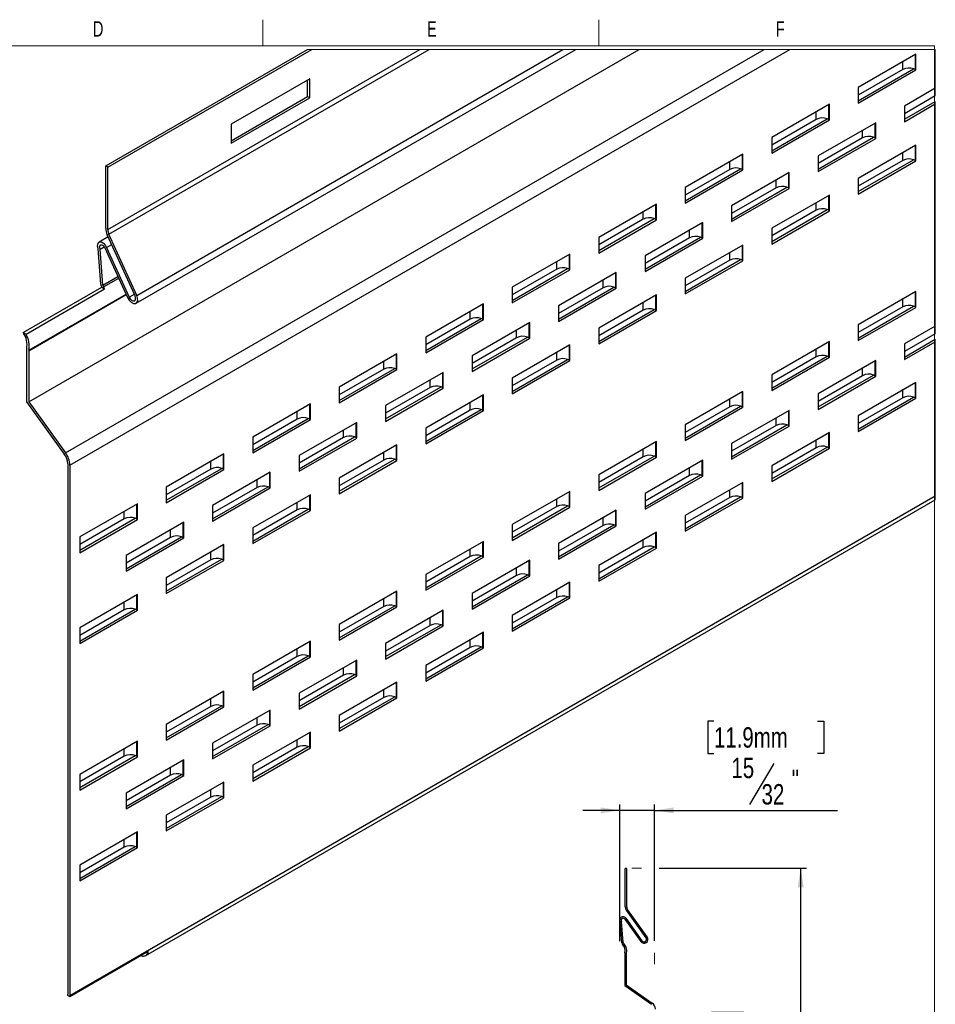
# Model space of a CAD drawing. Header units: inches. Extents: x 0.5 to 19.2, y 0.4 to 10.7.
# Tile 5 of 6: x 8.1 to 14.3, y 4 to 10.7. Entities that reach past the tile are written whole.
import ezdxf

# ---------------------------------------------------------------- set-up
doc = ezdxf.new("R2010")
doc.units = ezdxf.units.IN
doc.header["$MEASUREMENT"] = 0
doc.layers.add('FORMAT', color=7, linetype='Continuous')
doc.styles.add('SLDTEXTSTYLE0', font='TXT', dxfattribs={"width": 0.7})
doc.styles.add('SLDTEXTSTYLE3', font='TXT', dxfattribs={"width": 0.75})
doc.dimstyles.new('SLDDIMSTYLE0', dxfattribs={"dimtxt": 0.137795, "dimasz": 0.13, "dimexe": 0, "dimexo": 0.0625, "dimgap": 0.034449, "dimtad": 1, "dimdec": 6, "dimlfac": 2, "dimrnd": 1e-09, "dimzin": 12, "dimdsep": 46, "dimlunit": 5, "dimtxsty": 'SLDTEXTSTYLE3', "dimsah": 1, "dimcen": 0.09, "dimadec": 0, "dimazin": 3, "dimtfac": 1, "dimtmove": 0, "dimatfit": 0, "dimfxl": 1, "dimfrac": 2, "dimtolj": 1, "dimtzin": 12, "dimarcsym": 0})
doc.dimstyles.new('SLDDIMSTYLE1', dxfattribs={"dimtxt": 0.137795, "dimasz": 0.13, "dimexe": 0, "dimexo": 0.0625, "dimgap": 0.034449, "dimtad": 1, "dimdec": 6, "dimlfac": 2, "dimrnd": 1e-09, "dimzin": 12, "dimdsep": 46, "dimlunit": 5, "dimtxsty": 'SLDTEXTSTYLE3', "dimsah": 1, "dimcen": 0.09, "dimadec": 0, "dimazin": 3, "dimtfac": 1, "dimtofl": 0, "dimtmove": 0, "dimatfit": 3, "dimfxl": 1, "dimfrac": 2, "dimtolj": 1, "dimtzin": 12, "dimarcsym": 0})

# ---------------------------------------------------------------- blocks, each defined once
blk = doc.blocks.new('_D')
at = {"layer": 'FORMAT'}
for p, q in [((12.7596, 5.9534), (12.7176, 5.9534)), ((12.7176, 5.9534), (12.7176, 5.7346)), ((13.4604, 5.9534), (13.5024, 5.9534)), ((13.5024, 5.9534), (13.5024, 5.7346)), ((12.7176, 5.7346), (12.7596, 5.7346)), ((13.5024, 5.7346), (13.4604, 5.7346)), ((13.1642, 5.6662), (12.9989, 5.3907)), ((12.124, 5.3503), (11.874, 5.3503)), ((12.124, 4.4679), (12.124, 5.3896)), ((12.3584, 5.3503), (12.124, 5.3503)), ((12.3584, 4.4679), (12.3584, 5.3896)), ((12.3584, 5.3503), (13.5953, 5.3503))]:
    blk.add_line(p, q, dxfattribs=at)
for points in [[(12.124, 5.3503), (11.994, 5.3703), (11.994, 5.3303)], [(12.3584, 5.3503), (12.4884, 5.3303), (12.4884, 5.3703)]]:
    blk.add_solid(points, dxfattribs=at)
at = {"layer": 'FORMAT', "char_height": 0.1378, "attachment_point": 1, "style": 'SLDTEXTSTYLE3'}
for s, insert in [('11.9mm', (12.7596, 5.9122)), ('15', (12.8779, 5.7061)), ('"', (13.2852, 5.6255)), ('32', (13.0816, 5.5279))]:
    blk.add_mtext(s, dxfattribs=dict(at, insert=insert))
blk = doc.blocks.new('_D_1')
at = {"layer": 'FORMAT', "color": 250, "true_color": 0x454545}
for p, q in [((12.3886, 4.9606), (13.3855, 4.9606)), ((13.3461, 1.7731), (13.3461, 4.9606)), ((12.743, 3.9455), (12.743, 3.9875)), ((12.743, 3.9875), (12.9618, 3.9875)), ((12.9618, 3.9875), (12.9618, 3.9455)), ((13.0301, 3.6493), (13.3057, 3.484)), ((12.743, 3.1428), (12.743, 3.1008)), ((12.9618, 3.1008), (12.9618, 3.1428)), ((12.743, 3.1008), (12.9618, 3.1008)), ((12.3223, 1.7731), (13.3855, 1.7731))]:
    blk.add_line(p, q, dxfattribs=at)
for points in [[(13.3461, 4.9606), (13.3261, 4.8306), (13.3661, 4.8306)], [(13.3461, 1.7731), (13.3661, 1.9031), (13.3261, 1.9031)]]:
    blk.add_solid(points, dxfattribs=at)
at = {"layer": 'FORMAT', "color": 250, "true_color": 0x454545, "char_height": 0.1378, "attachment_point": 1, "rotation": 90, "style": 'SLDTEXTSTYLE3'}
for s, insert in [('161.9mm', (12.7841, 3.1428)), ('"', (13.0709, 3.6685)), ('8', (13.1685, 3.5666)), ('3', (12.9903, 3.4648)), ('6', (13.073, 3.363))]:
    blk.add_mtext(s, dxfattribs=dict(at, insert=insert))

msp = doc.modelspace()

# ---------------------------------------------------------------- linework, layer by layer
at = {"color": 7, "linetype": 'Continuous', "lineweight": 18}
for p, q in [((9.70958494, 10.69394495), (9.70958494, 10.51707317)), ((11.98041827, 10.69394495), (11.98041827, 10.51707317)), ((14.2512516, 10.51707317), (0.6262516, 10.51707317)), ((14.2512516, 10.51707317), (14.2512516, 0.51707317)), ((14.25582736, 8.5720229), (14.25582736, 10.14057427)), ((14.25582736, 7.44932629), (14.25582736, 8.53396671))]:
    msp.add_line(p, q, dxfattribs=at)
at = {"color": 7, "linetype": 'Continuous', "lineweight": 25}
for p, q in [((8.12795288, 8.1114313), (12.25414361, 10.49343039)), ((8.37656849, 7.76688441), (13.09959654, 10.49343039)), ((8.40634148, 7.68365248), (13.27354677, 10.49343039)), ((8.64840703, 9.70603716), (10.01235989, 10.49343039)), ((8.66254934, 9.69787309), (10.04064437, 10.49343039)), ((8.66254934, 9.27587902), (10.77163873, 10.49343039)), ((8.67026304, 9.24358431), (10.8352947, 10.49343039)), ((8.85399583, 8.7771101), (11.82707199, 10.49343039)), ((8.85804994, 8.83098282), (11.73780567, 10.49343039)), ((14.12439501, 10.46023512), (13.7350966, 10.23549789)), ((14.12439501, 10.35414912), (14.12439501, 10.46023512)), ((13.7350966, 10.14574003), (14.1093158, 10.36177218)), ((14.03553349, 10.35723473), (13.7350966, 10.18379622)), ((13.7350966, 10.12941189), (14.12439501, 10.35414912)), ((14.12439501, 10.35414912), (14.11904995, 10.35723473)), ((10.02712685, 10.29467215), (9.49679672, 9.98851907)), ((10.01298468, 10.17424708), (10.01298468, 10.28650804)), ((10.02712685, 10.16608305), (10.02712685, 10.29467215)), ((13.7350966, 10.23549789), (13.7350966, 10.12941189)), ((14.25582736, 10.23033213), (14.04828366, 10.11051968)), ((9.49679672, 9.87625818), (10.01298468, 10.17424708)), ((9.49679672, 9.85992997), (10.02712685, 10.16608305)), ((10.01298468, 10.17424708), (10.02712685, 10.16608305)), ((13.53977926, 10.12274355), (13.15048078, 9.89800632)), ((13.53977926, 10.01665755), (13.53977926, 10.12274355)), ((14.25582736, 10.17863046), (14.04828366, 10.05881801)), ((14.04828366, 10.02076182), (14.25582736, 10.14057427)), ((14.04828366, 10.00443368), (14.25582736, 10.12424613)), ((14.04828366, 10.11051968), (14.04828366, 10.00443368)), ((9.49679672, 9.98851907), (9.49679672, 9.85992997)), ((13.15048078, 9.80824853), (13.52469998, 10.02428061)), ((13.4509176, 10.01974316), (13.15048078, 9.84630472)), ((13.15048078, 9.79192032), (13.53977926, 10.01665755)), ((13.85296625, 9.99776541), (13.46366784, 9.77302815)), ((13.53977926, 10.01665755), (13.5344342, 10.01974316)), ((13.85296625, 9.89167934), (13.85296625, 9.99776541)), ((13.15048078, 9.89800632), (13.15048078, 9.79192032)), ((13.46366784, 9.68327032), (13.83788704, 9.89930247)), ((13.76410473, 9.89476502), (13.46366784, 9.72132651)), ((13.46366784, 9.66694214), (13.85296625, 9.89167934)), ((13.85296625, 9.89167934), (13.84762119, 9.89476502)), ((12.95516341, 9.78525201), (12.56586491, 9.56051482)), ((12.95516341, 9.67916601), (12.95516341, 9.78525201)), ((14.12439501, 9.84622214), (13.7350966, 9.62148491)), ((14.12439501, 9.74013614), (14.12439501, 9.84622214)), ((13.46366784, 9.77302815), (13.46366784, 9.66694214)), ((13.7350966, 9.53172705), (14.1093158, 9.7477592)), ((14.03553349, 9.74322175), (13.7350966, 9.56978324)), ((13.7350966, 9.51539891), (14.12439501, 9.74013614)), ((14.12439501, 9.74013614), (14.11904995, 9.74322175)), ((8.64840703, 9.2840431), (8.64840703, 9.70603716)), ((8.66254934, 9.69787309), (8.64840703, 9.70603716)), ((8.66254934, 9.27587902), (8.66254934, 9.69787309)), ((12.56586491, 9.47075695), (12.94008412, 9.68678911)), ((12.86630178, 9.68225166), (12.56586491, 9.50881314)), ((12.56586491, 9.45442878), (12.95516341, 9.67916601)), ((13.26835043, 9.66027384), (12.87905199, 9.43553661)), ((12.95516341, 9.67916601), (12.94981835, 9.68225166)), ((13.26835043, 9.55418784), (13.26835043, 9.66027384)), ((13.7350966, 9.62148491), (13.7350966, 9.51539891)), ((12.56586491, 9.56051482), (12.56586491, 9.45442878)), ((12.87905199, 9.34577876), (13.25327115, 9.5618109)), ((13.17948884, 9.55727345), (12.87905199, 9.38383495)), ((12.87905199, 9.32945061), (13.26835043, 9.55418784)), ((13.26835043, 9.55418784), (13.26300537, 9.55727345)), ((13.53977926, 9.50873061), (13.15048078, 9.28399337)), ((13.53977926, 9.40264459), (13.53977926, 9.50873061)), ((12.37054755, 9.44776047), (11.98124907, 9.22302326)), ((12.37054755, 9.34167447), (12.37054755, 9.44776047)), ((12.87905199, 9.43553661), (12.87905199, 9.32945061)), ((13.15048078, 9.19423552), (13.52469998, 9.41026766)), ((13.4509176, 9.40573022), (13.15048078, 9.23229171)), ((13.15048078, 9.17790736), (13.53977926, 9.40264459)), ((13.53977926, 9.40264459), (13.5344342, 9.40573022)), ((11.98124907, 9.13326541), (12.35546827, 9.34929755)), ((12.28168594, 9.3447601), (11.98124907, 9.1713216)), ((11.98124907, 9.11693725), (12.37054755, 9.34167447)), ((12.68373461, 9.3227823), (12.29443613, 9.09804507)), ((12.37054755, 9.34167447), (12.36520249, 9.3447601)), ((12.68373461, 9.21669629), (12.68373461, 9.3227823)), ((13.15048078, 9.28399337), (13.15048078, 9.17790736)), ((8.66565982, 9.22556498), (8.60362845, 9.18975501)), ((8.8465341, 8.82815112), (8.6587475, 9.2407526)), ((8.85804994, 8.83098282), (8.67026304, 9.24358431)), ((11.98124907, 9.22302326), (11.98124907, 9.11693725)), ((12.29443613, 9.00828723), (12.66865533, 9.22431937)), ((12.594873, 9.21978192), (12.29443613, 9.04634341)), ((12.29443613, 8.99195907), (12.68373461, 9.21669629)), ((12.68373461, 9.21669629), (12.67838955, 9.21978192)), ((8.61540389, 8.90687393), (8.59795692, 9.14681553)), ((8.61174665, 9.14421233), (8.63900756, 9.1599497)), ((8.62949194, 8.90016689), (8.61174665, 9.14421233)), ((8.64327405, 9.15246849), (8.79648174, 8.81584322)), ((8.65478959, 9.15530019), (8.80799758, 8.81867492)), ((12.95516341, 9.17123905), (12.56586491, 8.94650182)), ((12.95516341, 9.06515304), (12.95516341, 9.17123905)), ((11.78593173, 9.11026894), (11.39663325, 8.88553172)), ((11.78593173, 9.00418293), (11.78593173, 9.11026894)), ((12.29443613, 9.09804507), (12.29443613, 8.99195907)), ((12.56586491, 8.85674397), (12.94008412, 9.07277613)), ((12.86630178, 9.06823868), (12.56586491, 8.89480016)), ((12.56586491, 8.8404158), (12.95516341, 9.06515304)), ((12.95516341, 9.06515304), (12.94981835, 9.06823868)), ((11.39663325, 8.79577388), (11.77085244, 9.01180601)), ((11.69707006, 9.00726856), (11.39663325, 8.83383007)), ((11.39663325, 8.7794457), (11.78593173, 9.00418293)), ((12.09911876, 8.98529076), (11.70982031, 8.76055353)), ((11.78593173, 9.00418293), (11.78058667, 9.00726856)), ((12.09911876, 8.87920474), (12.09911876, 8.98529076)), ((12.56586491, 8.94650182), (12.56586491, 8.8404158)), ((8.09130541, 8.57950985), (8.62163539, 8.88566292)), ((8.1101589, 8.56862592), (8.64048917, 8.87477896)), ((8.62163539, 8.88566292), (8.64048917, 8.87477896)), ((11.39663325, 8.88553172), (11.39663325, 8.7794457)), ((11.70982031, 8.67079567), (12.08403947, 8.88682782)), ((12.01025716, 8.88229037), (11.70982031, 8.70885186)), ((11.70982031, 8.65446753), (12.09911876, 8.87920474)), ((12.09911876, 8.87920474), (12.0937737, 8.88229037)), ((14.12439501, 8.85608604), (13.7350966, 8.6313488)), ((14.12439501, 8.75000003), (14.12439501, 8.85608604)), ((12.37054755, 8.83374749), (11.98124907, 8.6090103)), ((12.37054755, 8.72766149), (12.37054755, 8.83374749)), ((11.20131591, 8.7727774), (10.81201735, 8.54804017)), ((11.20131591, 8.6666914), (11.20131591, 8.7727774)), ((11.70982031, 8.76055353), (11.70982031, 8.65446753)), ((11.98124907, 8.5192524), (12.35546827, 8.73528459)), ((12.28168594, 8.73074714), (11.98124907, 8.55730866)), ((11.98124907, 8.50292426), (12.37054755, 8.72766149)), ((12.37054755, 8.72766149), (12.36520249, 8.73074714)), ((13.7350966, 8.54159094), (14.1093158, 8.75762309)), ((14.03553349, 8.75308565), (13.7350966, 8.57964717)), ((13.7350966, 8.5252628), (14.12439501, 8.75000003)), ((14.12439501, 8.75000003), (14.11904995, 8.75308565)), ((10.81201735, 8.4582823), (11.18623655, 8.67431446)), ((11.11245424, 8.66977701), (10.81201735, 8.49633849)), ((10.81201735, 8.44195417), (11.20131591, 8.6666914)), ((11.20131591, 8.6666914), (11.19597085, 8.66977701)), ((11.5145029, 8.64779922), (11.12520442, 8.42306196)), ((11.5145029, 8.54171319), (11.5145029, 8.64779922)), ((11.98124907, 8.6090103), (11.98124907, 8.50292426)), ((13.7350966, 8.6313488), (13.7350966, 8.5252628)), ((14.25582736, 8.62372457), (14.04828366, 8.50391212)), ((8.09130541, 8.57950985), (8.1101589, 8.56862592)), ((10.81201735, 8.54804017), (10.81201735, 8.44195417)), ((11.12520442, 8.33330417), (11.49942361, 8.54933632)), ((11.42564131, 8.54479887), (11.12520442, 8.37136035)), ((11.12520442, 8.31697596), (11.5145029, 8.54171319)), ((11.5145029, 8.54171319), (11.50915784, 8.54479887)), ((13.53977926, 8.51859446), (13.15048078, 8.29385723)), ((13.53977926, 8.41250846), (13.53977926, 8.51859446)), ((14.25582736, 8.5720229), (14.04828366, 8.45221045)), ((14.04828366, 8.41415426), (14.25582736, 8.53396671)), ((14.04828366, 8.39782612), (14.25582736, 8.51763857)), ((8.11381086, 8.46471415), (8.11381086, 8.11109412)), ((8.12795288, 8.45655004), (8.12795288, 8.1114313)), ((11.78593173, 8.49625599), (11.39663325, 8.27151876)), ((11.78593173, 8.39016999), (11.78593173, 8.49625599)), ((14.04828366, 8.50391212), (14.04828366, 8.39782612)), ((10.61670009, 8.43528582), (10.22740153, 8.21054867)), ((10.61670009, 8.32919982), (10.61670009, 8.43528582)), ((11.12520442, 8.42306196), (11.12520442, 8.31697596)), ((11.39663325, 8.1817609), (11.77085244, 8.39779305)), ((11.69707006, 8.3932556), (11.39663325, 8.21981709)), ((11.39663325, 8.16543276), (11.78593173, 8.39016999)), ((11.78593173, 8.39016999), (11.78058667, 8.3932556)), ((13.15048078, 8.20409944), (13.52469998, 8.42013159)), ((13.4509176, 8.41559414), (13.15048078, 8.24215563)), ((13.15048078, 8.18777123), (13.53977926, 8.41250846)), ((13.85296625, 8.39115778), (13.46366784, 8.16642055)), ((13.53977926, 8.41250846), (13.5344342, 8.41559414)), ((13.85296625, 8.28507178), (13.85296625, 8.39115778)), ((10.22740153, 8.1207908), (10.60162073, 8.33682295)), ((10.52783842, 8.33228551), (10.22740153, 8.15884699)), ((10.22740153, 8.10446259), (10.61670009, 8.32919982)), ((10.61670009, 8.32919982), (10.61135503, 8.33228551)), ((10.92988701, 8.31030769), (10.5405886, 8.08557046)), ((10.92988701, 8.20422169), (10.92988701, 8.31030769)), ((11.39663325, 8.27151876), (11.39663325, 8.16543276)), ((13.15048078, 8.29385723), (13.15048078, 8.18777123)), ((13.46366784, 8.07666269), (13.83788704, 8.29269484)), ((13.76410473, 8.28815739), (13.46366784, 8.11471887)), ((13.46366784, 8.06033455), (13.85296625, 8.28507178)), ((13.85296625, 8.28507178), (13.84762119, 8.28815739)), ((10.22740153, 8.21054867), (10.22740153, 8.10446259)), ((10.5405886, 7.99581259), (10.91480779, 8.21184474)), ((10.84102549, 8.2073073), (10.5405886, 8.03386878)), ((10.5405886, 7.97948446), (10.92988701, 8.20422169)), ((10.92988701, 8.20422169), (10.92454195, 8.2073073)), ((14.12439501, 8.24207306), (13.7350966, 8.01733582)), ((14.12439501, 8.13598705), (14.12439501, 8.24207306)), ((11.20131591, 8.15876442), (10.81201735, 7.93402719)), ((11.20131591, 8.05267842), (11.20131591, 8.15876442)), ((12.95516341, 8.18110296), (12.56586491, 7.95636573)), ((12.95516341, 8.07501696), (12.95516341, 8.18110296)), ((13.46366784, 8.16642055), (13.46366784, 8.06033455)), ((13.7350966, 7.92757803), (14.1093158, 8.14361011)), ((14.03553349, 8.13907266), (13.7350966, 7.96563415)), ((13.7350966, 7.91124982), (14.12439501, 8.13598705)), ((14.12439501, 8.13598705), (14.11904995, 8.13907266)), ((8.11381086, 8.11109412), (8.36845704, 7.75818967)), ((8.12795288, 8.1114313), (8.37656849, 7.76688441)), ((10.03208412, 8.09779432), (9.64278557, 7.87305709)), ((10.03208412, 7.99170832), (10.03208412, 8.09779432)), ((10.5405886, 8.08557046), (10.5405886, 7.97948446)), ((10.81201735, 7.8442694), (11.18623655, 8.06030147)), ((11.11245424, 8.05576403), (10.81201735, 7.88232558)), ((10.81201735, 7.82794119), (11.20131591, 8.05267842)), ((11.20131591, 8.05267842), (11.19597085, 8.05576403)), ((12.56586491, 7.86660794), (12.94008412, 8.08264002)), ((12.86630178, 8.07810257), (12.56586491, 7.90466413)), ((12.56586491, 7.85027973), (12.95516341, 8.07501696)), ((13.26835043, 8.05366628), (12.87905199, 7.82892897)), ((12.95516341, 8.07501696), (12.94981835, 8.07810257)), ((13.26835043, 7.9475802), (13.26835043, 8.05366628)), ((9.64278557, 7.7832993), (10.01700491, 7.99933138)), ((9.9432226, 7.99479393), (9.64278557, 7.82135549)), ((9.64278557, 7.76697109), (10.03208412, 7.99170832)), ((10.03208412, 7.99170832), (10.02673907, 7.99479393)), ((13.7350966, 8.01733582), (13.7350966, 7.91124982)), ((10.34527119, 7.97281611), (9.95597278, 7.74807888)), ((10.34527119, 7.86673011), (10.34527119, 7.97281611)), ((10.81201735, 7.93402719), (10.81201735, 7.82794119)), ((12.56586491, 7.95636573), (12.56586491, 7.85027973)), ((12.87905199, 7.73917118), (13.25327115, 7.95520334)), ((13.17948884, 7.95066589), (12.87905199, 7.77722737)), ((12.87905199, 7.72284297), (13.26835043, 7.9475802)), ((13.26835043, 7.9475802), (13.26300537, 7.95066589)), ((9.64278557, 7.87305709), (9.64278557, 7.76697109)), ((9.95597278, 7.65832109), (10.33019197, 7.87435317)), ((10.25640967, 7.8698158), (9.95597278, 7.69637728)), ((9.95597278, 7.64199288), (10.34527119, 7.86673011)), ((10.34527119, 7.86673011), (10.33992613, 7.8698158)), ((13.53977926, 7.90458155), (13.15048078, 7.67984432)), ((13.53977926, 7.79849555), (13.53977926, 7.90458155)), ((10.61670009, 7.82127292), (10.22740153, 7.59653569)), ((10.61670009, 7.71518692), (10.61670009, 7.82127292)), ((12.37054755, 7.84361146), (11.98124907, 7.61887423)), ((12.37054755, 7.73752546), (12.37054755, 7.84361146)), ((12.87905199, 7.82892897), (12.87905199, 7.72284297)), ((13.15048078, 7.59008639), (13.52469998, 7.80611861)), ((13.4509176, 7.80158109), (13.15048078, 7.62814257)), ((13.15048078, 7.57375832), (13.53977926, 7.79849555)), ((13.53977926, 7.79849555), (13.5344342, 7.80158109)), ((9.4474683, 7.76030282), (9.05816989, 7.53556559)), ((9.4474683, 7.65421682), (9.4474683, 7.76030282)), ((9.95597278, 7.74807888), (9.95597278, 7.64199288)), ((10.22740153, 7.50677775), (10.60162073, 7.72280997)), ((11.98124907, 7.52911629), (12.35546827, 7.74514852)), ((12.28168594, 7.74061099), (11.98124907, 7.56717248)), ((11.98124907, 7.51278823), (12.37054755, 7.73752546)), ((12.37054755, 7.73752546), (12.36520249, 7.74061099)), ((8.39219916, 7.69181659), (8.39219916, 4.10739521)), ((8.40634148, 7.68365248), (8.40634148, 4.09923125)), ((9.05816989, 7.44580765), (9.43238909, 7.66183988)), ((9.35860664, 7.65730236), (9.05816989, 7.48386384)), ((9.05816989, 7.42947959), (9.4474683, 7.65421682)), ((9.4474683, 7.65421682), (9.44212325, 7.65730236)), ((10.52783842, 7.71827245), (10.22740153, 7.54483394)), ((10.22740153, 7.49044968), (10.61670009, 7.71518692)), ((10.61670009, 7.71518692), (10.61135503, 7.71827245)), ((12.68373461, 7.7161747), (12.29443613, 7.49143747)), ((12.68373461, 7.6100887), (12.68373461, 7.7161747)), ((13.15048078, 7.67984432), (13.15048078, 7.57375832)), ((9.76065551, 7.63532461), (9.37135681, 7.41058738)), ((9.76065551, 7.52923861), (9.76065551, 7.63532461)), ((10.22740153, 7.59653569), (10.22740153, 7.49044968)), ((11.98124907, 7.61887423), (11.98124907, 7.51278823)), ((12.29443613, 7.40167968), (12.66865533, 7.61771176)), ((12.594873, 7.61317439), (12.29443613, 7.43973587)), ((12.29443613, 7.38535147), (12.68373461, 7.6100887)), ((12.68373461, 7.6100887), (12.67838955, 7.61317439)), ((9.05816989, 7.53556559), (9.05816989, 7.42947959)), ((9.37135681, 7.32082944), (9.74557601, 7.53686167)), ((9.67179385, 7.53232415), (9.37135681, 7.35888563)), ((9.37135681, 7.30450138), (9.76065551, 7.52923861)), ((9.76065551, 7.52923861), (9.75531045, 7.53232415)), ((12.95516341, 7.56708991), (12.56586491, 7.34235282)), ((12.95516341, 7.4610039), (12.95516341, 7.56708991)), ((8.40634148, 4.09923125), (14.25582736, 7.47606757)), ((10.03208412, 7.48378127), (9.64278557, 7.25904418)), ((10.03208412, 7.37769527), (10.03208412, 7.48378127)), ((11.78593173, 7.50611981), (11.39663325, 7.28138258)), ((11.78593173, 7.40003381), (11.78593173, 7.50611981)), ((12.29443613, 7.49143747), (12.29443613, 7.38535147)), ((12.56586491, 7.25259489), (12.94008412, 7.46862711)), ((12.86630178, 7.46408959), (12.56586491, 7.29065107)), ((12.56586491, 7.23626667), (12.95516341, 7.4610039)), ((12.95516341, 7.4610039), (12.94981835, 7.46408959)), ((8.86285263, 7.42281117), (8.47355393, 7.19807394)), ((8.86285263, 7.31672517), (8.86285263, 7.42281117)), ((8.92029543, 4.36918925), (14.25582736, 7.44932629)), ((9.37135681, 7.41058738), (9.37135681, 7.30450138)), ((11.39663325, 7.19162479), (11.77085244, 7.40765687)), ((11.69707006, 7.40311949), (11.39663325, 7.22968098)), ((11.39663325, 7.17529658), (11.78593173, 7.40003381)), ((11.78593173, 7.40003381), (11.78058667, 7.40311949)), ((8.47355393, 7.10831615), (8.84777313, 7.32434823)), ((8.77399096, 7.31981086), (8.47355393, 7.14637234)), ((8.86285263, 7.31672517), (8.85750757, 7.31981086)), ((9.64278557, 7.16928625), (10.01700491, 7.38531847)), ((9.9432226, 7.38078095), (9.64278557, 7.20734244)), ((9.64278557, 7.15295804), (10.03208412, 7.37769527)), ((10.03208412, 7.37769527), (10.02673907, 7.38078095)), ((12.09911876, 7.3786832), (11.70982031, 7.15394597)), ((12.09911876, 7.2725972), (12.09911876, 7.3786832)), ((12.56586491, 7.34235282), (12.56586491, 7.23626667)), ((8.47355393, 7.09198794), (8.86285263, 7.31672517)), ((9.17603955, 7.29783311), (8.78674114, 7.07309588)), ((9.17603955, 7.19174696), (9.17603955, 7.29783311)), ((9.64278557, 7.25904418), (9.64278557, 7.15295804)), ((11.39663325, 7.28138258), (11.39663325, 7.17529658)), ((11.70982031, 7.06418804), (12.08403947, 7.28022026)), ((12.01025716, 7.27568274), (11.70982031, 7.10224422)), ((11.70982031, 7.04785997), (12.09911876, 7.2725972)), ((12.09911876, 7.2725972), (12.0937737, 7.27568274)), ((8.47355393, 7.19807394), (8.47355393, 7.09198794)), ((8.78674114, 6.98333794), (9.16096033, 7.19937017)), ((9.08717788, 7.19483265), (8.78674114, 7.02139413)), ((8.78674114, 6.96700988), (9.17603955, 7.19174696)), ((9.17603955, 7.19174696), (9.17069449, 7.19483265)), ((12.37054755, 7.2295984), (11.98124907, 7.00486117)), ((12.37054755, 7.1235124), (12.37054755, 7.2295984)), ((9.4474683, 7.14628977), (9.05816989, 6.92155254)), ((9.4474683, 7.04020377), (9.4474683, 7.14628977)), ((11.20131591, 7.16862831), (10.81201735, 6.94389108)), ((11.20131591, 7.06254231), (11.20131591, 7.16862831)), ((11.70982031, 7.15394597), (11.70982031, 7.04785997)), ((11.98124907, 6.91510338), (12.35546827, 7.13113546)), ((12.28168594, 7.12659809), (11.98124907, 6.95315957)), ((11.98124907, 6.89877517), (12.37054755, 7.1235124)), ((12.37054755, 7.1235124), (12.36520249, 7.12659809)), ((8.78674114, 7.07309588), (8.78674114, 6.96700988)), ((10.81201735, 6.85413329), (11.18623655, 7.07016537)), ((11.11245424, 7.06562799), (10.81201735, 6.89218948)), ((10.81201735, 6.83780508), (11.20131591, 7.06254231)), ((11.20131591, 7.06254231), (11.19597085, 7.06562799)), ((9.05816989, 6.83179475), (9.43238909, 7.04782682)), ((9.35860664, 7.04328945), (9.05816989, 6.86985093)), ((9.05816989, 6.81546654), (9.4474683, 7.04020377)), ((9.4474683, 7.04020377), (9.44212325, 7.04328945)), ((11.5145029, 7.04119155), (11.12520442, 6.81645432)), ((11.5145029, 6.93510555), (11.5145029, 7.04119155)), ((11.98124907, 7.00486117), (11.98124907, 6.89877517)), ((9.05816989, 6.92155254), (9.05816989, 6.81546654)), ((10.81201735, 6.94389108), (10.81201735, 6.83780508)), ((11.12520442, 6.72669653), (11.49942361, 6.94272876)), ((11.42564131, 6.93819124), (11.12520442, 6.76475272)), ((11.12520442, 6.71036847), (11.5145029, 6.93510555)), ((11.5145029, 6.93510555), (11.50915784, 6.93819124)), ((11.78593173, 6.8921069), (11.39663325, 6.66736953)), ((11.78593173, 6.7860209), (11.78593173, 6.8921069)), ((8.86285263, 6.80879827), (8.47355393, 6.58406089)), ((8.86285263, 6.70271226), (8.86285263, 6.80879827)), ((10.61670009, 6.83113681), (10.22740153, 6.60639943)), ((10.61670009, 6.72505081), (10.61670009, 6.83113681)), ((11.12520442, 6.81645432), (11.12520442, 6.71036847)), ((11.39663325, 6.57761174), (11.77085244, 6.79364396)), ((11.69707006, 6.78910659), (11.39663325, 6.61566807)), ((11.78593173, 6.7860209), (11.78058667, 6.78910659)), ((10.22740153, 6.51664164), (10.60162073, 6.73267387)), ((10.52783842, 6.72813634), (10.22740153, 6.55469797)), ((10.22740153, 6.50031343), (10.61670009, 6.72505081)), ((10.61670009, 6.72505081), (10.61135503, 6.72813634)), ((11.39663325, 6.56128353), (11.78593173, 6.7860209)), ((8.47355393, 6.4943031), (8.84777313, 6.71033532)), ((8.77399096, 6.7057978), (8.47355393, 6.53235943)), ((8.47355393, 6.47797489), (8.86285263, 6.70271226)), ((8.86285263, 6.70271226), (8.85750757, 6.7057978)), ((10.92988701, 6.7037002), (10.5405886, 6.47896282)), ((10.92988701, 6.5976142), (10.92988701, 6.7037002)), ((11.39663325, 6.66736953), (11.39663325, 6.56128353)), ((10.22740153, 6.60639943), (10.22740153, 6.50031343)), ((10.5405886, 6.38920503), (10.91480779, 6.60523726)), ((10.84102549, 6.60069974), (10.5405886, 6.42726107)), ((10.5405886, 6.37287682), (10.92988701, 6.5976142)), ((10.92988701, 6.5976142), (10.92454195, 6.60069974)), ((8.47355393, 6.58406089), (8.47355393, 6.47797489)), ((11.20131591, 6.55461526), (10.81201735, 6.32987817)), ((11.20131591, 6.44852925), (11.20131591, 6.55461526)), ((10.03208412, 6.49364516), (9.64278557, 6.26890808)), ((10.03208412, 6.38755916), (10.03208412, 6.49364516)), ((10.5405886, 6.47896282), (10.5405886, 6.37287682)), ((10.81201735, 6.24012038), (11.18623655, 6.45615231)), ((9.64278557, 6.17915029), (10.01700491, 6.39518222)), ((9.9432226, 6.39064499), (9.64278557, 6.21720633)), ((10.03208412, 6.38755916), (10.02673907, 6.39064499)), ((11.11245424, 6.45161509), (10.81201735, 6.27817642)), ((10.81201735, 6.22379217), (11.20131591, 6.44852925)), ((11.20131591, 6.44852925), (11.19597085, 6.45161509)), ((9.64278557, 6.16282207), (10.03208412, 6.38755916)), ((10.34527119, 6.36620855), (9.95597278, 6.14147117)), ((10.34527119, 6.26012255), (10.34527119, 6.36620855)), ((10.81201735, 6.32987817), (10.81201735, 6.22379217)), ((9.64278557, 6.26890808), (9.64278557, 6.16282207)), ((9.95597278, 6.05171339), (10.33019197, 6.26774561)), ((10.25640967, 6.26320809), (9.95597278, 6.08976972)), ((9.95597278, 6.03538517), (10.34527119, 6.26012255)), ((10.34527119, 6.26012255), (10.33992613, 6.26320809)), ((10.61670009, 6.2171239), (10.22740153, 5.99238652)), ((10.61670009, 6.1110379), (10.61670009, 6.2171239)), ((9.4474683, 6.15615381), (9.05816989, 5.93141643)), ((9.4474683, 6.0500678), (9.4474683, 6.15615381)), ((9.95597278, 6.14147117), (9.95597278, 6.03538517)), ((9.05816989, 5.84165864), (9.43238909, 6.05769086)), ((10.22740153, 5.90262873), (10.60162073, 6.11866096)), ((10.52783842, 6.11412344), (10.22740153, 5.94068507)), ((10.22740153, 5.88630052), (10.61670009, 6.1110379)), ((10.61670009, 6.1110379), (10.61135503, 6.11412344)), ((9.35860664, 6.05315334), (9.05816989, 5.87971468)), ((9.05816989, 5.82533043), (9.4474683, 6.0500678)), ((9.76065551, 6.0287169), (9.37135681, 5.80397982)), ((9.4474683, 6.0500678), (9.44212325, 6.05315334)), ((9.76065551, 5.9226309), (9.76065551, 6.0287169)), ((10.22740153, 5.99238652), (10.22740153, 5.88630052)), ((9.05816989, 5.93141643), (9.05816989, 5.82533043)), ((9.37135681, 5.71422203), (9.74557601, 5.93025396)), ((9.67179385, 5.92571673), (9.37135681, 5.75227807)), ((9.37135681, 5.69789382), (9.76065551, 5.9226309)), ((9.76065551, 5.9226309), (9.75531045, 5.92571673)), ((10.03208412, 5.87963225), (9.64278557, 5.65489517)), ((10.03208412, 5.77354625), (10.03208412, 5.87963225)), ((8.86285263, 5.81866216), (8.47355393, 5.59392507)), ((8.86285263, 5.71257616), (8.86285263, 5.81866216)), ((9.37135681, 5.80397982), (9.37135681, 5.69789382)), ((9.64278557, 5.56513709), (10.01700491, 5.78116931)), ((9.9432226, 5.77663179), (9.64278557, 5.60319342)), ((9.64278557, 5.54880917), (10.03208412, 5.77354625)), ((10.03208412, 5.77354625), (10.02673907, 5.77663179)), ((8.47355393, 5.50416699), (8.84777313, 5.72019921)), ((8.77399096, 5.71566169), (8.47355393, 5.54222332)), ((8.47355393, 5.48783878), (8.86285263, 5.71257616)), ((9.17603955, 5.69122555), (8.78674114, 5.46648817)), ((8.86285263, 5.71257616), (8.85750757, 5.71566169)), ((9.17603955, 5.58513955), (9.17603955, 5.69122555)), ((8.47355393, 5.59392507), (8.47355393, 5.48783878)), ((8.78674114, 5.37673038), (9.16096033, 5.59276261)), ((9.64278557, 5.65489517), (9.64278557, 5.54880917)), ((9.08717788, 5.58822509), (8.78674114, 5.41478642)), ((8.78674114, 5.36040217), (9.17603955, 5.58513955)), ((9.4474683, 5.5421406), (9.05816989, 5.31740352)), ((9.17603955, 5.58513955), (9.17069449, 5.58822509)), ((9.4474683, 5.4360546), (9.4474683, 5.5421406)), ((8.78674114, 5.46648817), (8.78674114, 5.36040217)), ((9.05816989, 5.22764573), (9.43238909, 5.44367766)), ((9.35860664, 5.43914043), (9.05816989, 5.26570177)), ((9.05816989, 5.21131752), (9.4474683, 5.4360546)), ((9.4474683, 5.4360546), (9.44212325, 5.43914043)), ((9.05816989, 5.31740352), (9.05816989, 5.21131752)), ((8.86285263, 5.20464925), (8.47355393, 4.97991187)), ((8.86285263, 5.09856325), (8.86285263, 5.20464925)), ((8.47355393, 4.89015408), (8.84777313, 5.10618631)), ((8.77399096, 5.10164879), (8.47355393, 4.92821042)), ((8.47355393, 4.87382587), (8.86285263, 5.09856325)), ((8.86285263, 5.09856325), (8.85750757, 5.10164879)), ((8.47355393, 4.97991187), (8.47355393, 4.87382587)), ((12.17033593, 4.95657343), (12.16033594, 4.95657343)), ((12.16033594, 4.69816984), (12.16033594, 4.95657343)), ((12.17033593, 4.69816984), (12.17033593, 4.95657343)), ((12.30043291, 4.48904641), (12.16764771, 4.67531665)), ((12.30857572, 4.49485112), (12.17579053, 4.68112135)), ((12.13699916, 4.45554784), (12.12466231, 4.59630603)), ((12.14696096, 4.45642094), (12.13441311, 4.59958663)), ((12.15670633, 4.61578695), (12.26504054, 4.46381637)), ((12.16484914, 4.62159166), (12.27318336, 4.46962108)), ((8.93606485, 4.39625128), (8.40573487, 4.09009813)), ((12.14140555, 4.44476239), (12.15473706, 4.44476239)), ((12.15731923, 4.38242391), (12.15731923, 4.16588848)), ((12.16731923, 4.38242391), (12.16731923, 4.17109421)), ((12.15731923, 4.16588848), (12.33738129, 4.03980772)), ((12.16731923, 4.17109421), (12.34311705, 4.04799918)), ((8.40573487, 4.09009813), (8.3913837, 4.09838294))]:
    msp.add_line(p, q, dxfattribs=at)
at = {"color": 8, "linetype": 'Continuous', "lineweight": 25}
for p, q in [((14.11904995, 10.45714944), (14.11904995, 10.35723473)), ((14.03553349, 10.35723473), (14.03553349, 10.40893641)), ((13.5344342, 10.11965794), (13.5344342, 10.01974316)), ((13.4509176, 10.01974316), (13.4509176, 10.07144484)), ((13.84762119, 9.99467973), (13.84762119, 9.89476502)), ((13.76410473, 9.89476502), (13.76410473, 9.9464667)), ((12.94981835, 9.7821664), (12.94981835, 9.68225166)), ((14.03553349, 9.74322175), (14.03553349, 9.79492343)), ((14.11904995, 9.84313653), (14.11904995, 9.74322175)), ((12.86630178, 9.68225166), (12.86630178, 9.7339533)), ((13.26300537, 9.65718819), (13.26300537, 9.55727345)), ((13.17948884, 9.55727345), (13.17948884, 9.60897512)), ((13.4509176, 9.40573022), (13.4509176, 9.45743187)), ((13.5344342, 9.50564496), (13.5344342, 9.40573022)), ((12.28168594, 9.3447601), (12.28168594, 9.39646176)), ((12.36520249, 9.44467484), (12.36520249, 9.3447601)), ((12.67838955, 9.31969666), (12.67838955, 9.21978192)), ((12.594873, 9.21978192), (12.594873, 9.27148359)), ((8.65478959, 9.15530019), (8.68872347, 9.17488976)), ((12.86630178, 9.06823868), (12.86630178, 9.11994034)), ((12.94981835, 9.16815342), (12.94981835, 9.06823868)), ((11.69707006, 9.00726856), (11.69707006, 9.05897022)), ((11.78058667, 9.1071833), (11.78058667, 9.00726856)), ((8.62949194, 8.90016689), (8.73134314, 8.95896436)), ((8.63336976, 8.88822055), (8.73645588, 8.94773096)), ((12.01025716, 8.88229037), (12.01025716, 8.93399205)), ((12.0937737, 8.98220512), (12.0937737, 8.88229037)), ((14.11904995, 8.85300039), (14.11904995, 8.75308565)), ((8.12795288, 8.45655004), (8.78687988, 8.83694046)), ((8.1283612, 8.46014803), (8.78566814, 8.83960306)), ((8.80799758, 8.81867492), (8.84193117, 8.83826448)), ((12.36520249, 8.83066188), (12.36520249, 8.73074714)), ((14.03553349, 8.75308565), (14.03553349, 8.80478732)), ((11.11245424, 8.66977701), (11.11245424, 8.72147868)), ((11.19597085, 8.76969175), (11.19597085, 8.66977701)), ((12.28168594, 8.73074714), (12.28168594, 8.78244878)), ((11.42564131, 8.54479887), (11.42564131, 8.59650051)), ((11.50915784, 8.64471358), (11.50915784, 8.54479887)), ((11.78058667, 8.49317031), (11.78058667, 8.3932556)), ((13.4509176, 8.41559414), (13.4509176, 8.46729575)), ((13.5344342, 8.51550885), (13.5344342, 8.41559414)), ((10.61135503, 8.43220021), (10.61135503, 8.33228551)), ((11.69707006, 8.3932556), (11.69707006, 8.44495728)), ((13.84762119, 8.38807217), (13.84762119, 8.28815739)), ((10.52783842, 8.33228551), (10.52783842, 8.38398711)), ((13.76410473, 8.28815739), (13.76410473, 8.33985907)), ((10.84102549, 8.2073073), (10.84102549, 8.25900897)), ((10.92454195, 8.307222), (10.92454195, 8.2073073)), ((14.03553349, 8.13907266), (14.03553349, 8.19077434)), ((14.11904995, 8.23898744), (14.11904995, 8.13907266)), ((11.19597085, 8.15567881), (11.19597085, 8.05576403)), ((12.86630178, 8.07810257), (12.86630178, 8.12980425)), ((12.94981835, 8.17801735), (12.94981835, 8.07810257)), ((10.02673907, 8.09470871), (10.02673907, 7.99479393)), ((11.11245424, 8.05576403), (11.11245424, 8.1074657)), ((9.9432226, 7.99479393), (9.9432226, 8.04649561)), ((13.17948884, 7.95066589), (13.17948884, 8.00236756)), ((13.26300537, 8.05058059), (13.26300537, 7.95066589)), ((10.25640967, 7.8698158), (10.25640967, 7.9215174)), ((10.33992613, 7.9697305), (10.33992613, 7.8698158)), ((13.4509176, 7.80158109), (13.4509176, 7.85328284)), ((13.5344342, 7.90149587), (13.5344342, 7.80158109)), ((10.61135503, 7.81818723), (10.61135503, 7.71827245)), ((12.28168594, 7.74061099), (12.28168594, 7.79231274)), ((12.36520249, 7.84052577), (12.36520249, 7.74061099)), ((9.44212325, 7.75721714), (9.44212325, 7.65730236)), ((10.52783842, 7.71827245), (10.52783842, 7.7699742)), ((9.35860664, 7.65730236), (9.35860664, 7.70900411)), ((12.594873, 7.61317439), (12.594873, 7.66487599)), ((12.67838955, 7.71308902), (12.67838955, 7.61317439)), ((9.75531045, 7.63223893), (9.75531045, 7.53232415)), ((9.67179385, 7.53232415), (9.67179385, 7.5840259)), ((12.94981835, 7.56400437), (12.94981835, 7.46408959)), ((10.02673907, 7.48069573), (10.02673907, 7.38078095)), ((11.69707006, 7.40311949), (11.69707006, 7.4548211)), ((11.78058667, 7.50303427), (11.78058667, 7.40311949)), ((12.86630178, 7.46408959), (12.86630178, 7.51579119)), ((8.85750757, 7.41972563), (8.85750757, 7.31981086)), ((9.9432226, 7.38078095), (9.9432226, 7.43248255)), ((8.77399096, 7.31981086), (8.77399096, 7.37151246)), ((12.01025716, 7.27568274), (12.01025716, 7.32738449)), ((12.0937737, 7.37559752), (12.0937737, 7.27568274)), ((9.17069449, 7.29474743), (9.17069449, 7.19483265)), ((9.08717788, 7.19483265), (9.08717788, 7.2465344)), ((12.36520249, 7.22651287), (12.36520249, 7.12659809)), ((9.44212325, 7.14320423), (9.44212325, 7.04328945)), ((11.19597085, 7.16554262), (11.19597085, 7.06562799)), ((12.28168594, 7.12659809), (12.28168594, 7.17829969)), ((9.35860664, 7.04328945), (9.35860664, 7.09499105)), ((11.11245424, 7.06562799), (11.11245424, 7.11732959)), ((11.42564131, 6.93819124), (11.42564131, 6.98989284)), ((11.50915784, 7.03810602), (11.50915784, 6.93819124)), ((11.78058667, 6.88902122), (11.78058667, 6.78910659)), ((8.85750757, 6.80571258), (8.85750757, 6.7057978)), ((10.61135503, 6.82805112), (10.61135503, 6.72813634)), ((11.69707006, 6.78910659), (11.69707006, 6.84080819)), ((8.77399096, 6.7057978), (8.77399096, 6.75749955)), ((10.52783842, 6.72813634), (10.52783842, 6.77983809)), ((10.92454195, 6.70061437), (10.92454195, 6.60069974)), ((10.84102549, 6.60069974), (10.84102549, 6.65240149)), ((11.19597085, 6.55152972), (11.19597085, 6.45161509)), ((10.02673907, 6.49055962), (10.02673907, 6.39064499)), ((11.11245424, 6.45161509), (11.11245424, 6.50331654)), ((9.9432226, 6.39064499), (9.9432226, 6.44234645)), ((10.33992613, 6.36312301), (10.33992613, 6.26320809)), ((10.25640967, 6.26320809), (10.25640967, 6.31490984)), ((10.61135503, 6.21403807), (10.61135503, 6.11412344)), ((9.44212325, 6.15306797), (9.44212325, 6.05315334)), ((10.52783842, 6.11412344), (10.52783842, 6.16582519)), ((9.35860664, 6.05315334), (9.35860664, 6.10485509)), ((9.75531045, 6.02563137), (9.75531045, 5.92571673)), ((9.67179385, 5.92571673), (9.67179385, 5.97741819)), ((10.02673907, 5.87654672), (10.02673907, 5.77663179)), ((8.85750757, 5.81557662), (8.85750757, 5.71566169)), ((9.9432226, 5.77663179), (9.9432226, 5.82833354)), ((8.77399096, 5.71566169), (8.77399096, 5.76736344)), ((9.17069449, 5.68813972), (9.17069449, 5.58822509)), ((9.08717788, 5.58822509), (9.08717788, 5.63992684)), ((9.44212325, 5.53905507), (9.44212325, 5.43914043)), ((9.35860664, 5.43914043), (9.35860664, 5.49084189)), ((8.85750757, 5.20156342), (8.85750757, 5.10164879)), ((8.77399096, 5.10164879), (8.77399096, 5.15335054))]:
    msp.add_line(p, q, dxfattribs=at)
at = {"color": 7, "linetype": 'Continuous', "lineweight": 18, "flags": 128}
msp.add_lwpolyline([(14.25582736, 10.17863046), (14.25582736, 10.23033213), (14.25582736, 10.49343039), (13.27354677, 10.49343039), (13.09959654, 10.49343039), (12.25414361, 10.49343039), (11.82707199, 10.49343039), (11.73780567, 10.49343039), (10.8352947, 10.49343039), (10.77163873, 10.49343039), (10.04064437, 10.49343039), (10.01235989, 10.49343039)], dxfattribs=at)
at = {"color": 7, "linetype": 'Continuous', "lineweight": 25, "flags": 128}
for points in [[(8.59795692, 9.14681553), (8.59404184, 9.16296072), (8.5948441, 9.17707065), (8.60025046, 9.18715024), (8.60949652, 9.1917743), (8.62127489, 9.19028901), (8.63392005, 9.18290438), (8.64564445, 9.17066456), (8.65478959, 9.15530019)], [(8.61174665, 9.14421233), (8.60848922, 9.15408212), (8.60814485, 9.16310257), (8.61076634, 9.16988463), (8.61595007, 9.17338393), (8.62289818, 9.17306162), (8.6305403, 9.16896734), (8.63769961, 9.16173155), (8.64327405, 9.15246849)], [(8.79648174, 8.81584322), (8.8072229, 8.79796769), (8.82101557, 8.78396599), (8.8357595, 8.77596974), (8.84921044, 8.77519631), (8.85932065, 8.78176341), (8.86455072, 8.79467132), (8.86410456, 8.81195488), (8.85804994, 8.83098282)], [(8.80799758, 8.81867492), (8.81472071, 8.80748625), (8.8233537, 8.79872232), (8.83258215, 8.79371731), (8.8410016, 8.7932332), (8.84732961, 8.79734367), (8.85060317, 8.805423), (8.85032392, 8.81624112), (8.8465341, 8.82815112)]]:
    msp.add_lwpolyline(points, dxfattribs=at)
at = {"color": 7, "linetype": 'Continuous', "lineweight": 25}
for centre, radius, start, end in [((14.07763021, 10.27485705), 0.09251063, 69.970278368, 117.067983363), ((14.08698721, 10.3011608), 0.06459338, 60.239338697, 69.776743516), ((13.49301434, 9.93736559), 0.09251054, 69.970226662, 117.068028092), ((13.50237011, 9.96366595), 0.0645969, 60.23973463, 69.776678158), ((13.8062015, 9.81238656), 0.09251135, 69.970473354, 117.067788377), ((13.81555575, 9.83868529), 0.06459976, 60.239810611, 69.776271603), ((14.07763022, 9.66084394), 0.09251075, 69.970311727, 117.067950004), ((14.08698586, 9.68714492), 0.06459657, 60.239574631, 69.776507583), ((12.90839853, 9.59987367), 0.09251092, 69.970342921, 117.067915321), ((12.91775459, 9.62617517), 0.06459611, 60.239676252, 69.776736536), ((13.22158555, 9.47489582), 0.09251058, 69.970265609, 117.067996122), ((13.23094465, 9.50120347), 0.06458895, 60.239146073, 69.777266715), ((13.49301437, 9.3233522), 0.09251095, 69.970336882, 117.067917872), ((13.50236876, 9.34965011), 0.06460009, 60.23997051, 69.776442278), ((12.32378268, 9.26238223), 0.0925108, 69.970315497, 117.067943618), ((12.33314042, 9.28868728), 0.06459209, 60.239361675, 69.777009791), ((8.75531632, 9.28669947), 0.10694229, 181.42332967, 205.444826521), ((8.74230025, 9.27785921), 0.07977549, 181.422344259, 205.444842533), ((12.63696974, 9.13740402), 0.09251083, 69.97032333, 117.067929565), ((12.64632631, 9.16370648), 0.06459494, 60.239612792, 69.77684432), ((12.90839853, 8.98586068), 0.09251092, 69.970343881, 117.067914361), ((12.91775416, 9.01216126), 0.06459713, 60.239751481, 69.776661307), ((11.73916683, 8.92489055), 0.09251095, 69.970336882, 117.067917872), ((11.7485246, 8.95119569), 0.06459213, 60.239382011, 69.777030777), ((8.67243212, 8.91210716), 0.05726784, 185.24309278, 207.501012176), ((8.658323, 8.902923), 0.02896249, 185.460611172, 210.506599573), ((8.42472646, 8.76910526), 0.24025087, 26.094139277, 29.722216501), ((12.05235389, 8.79991257), 0.09251074, 69.970309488, 117.067952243), ((12.0617123, 8.82621895), 0.06459054, 60.239264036, 69.777148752), ((12.32378269, 8.64836918), 0.09251089, 69.970338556, 117.067920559), ((12.33313974, 8.67467287), 0.06459368, 60.239479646, 69.77689182), ((14.07763021, 8.67070802), 0.09251058, 69.970265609, 117.067996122), ((14.08698586, 8.69700881), 0.06459657, 60.239574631, 69.776507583), ((11.15455096, 8.58739938), 0.09251058, 69.970265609, 117.067996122), ((11.16391214, 8.61371099), 0.06458451, 60.238953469, 69.777789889), ((8.15236182, 8.61033921), 0.06839835, 206.790692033, 209.710554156), ((7.96564633, 8.49554009), 0.15083856, 351.03202268, 32.434322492), ((7.96296531, 8.48816114), 0.16775141, 350.387038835, 28.663641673), ((11.46773807, 8.46242041), 0.09251135, 69.970472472, 117.067789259), ((11.47709096, 8.4887157), 0.06460346, 60.240219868, 69.77619292), ((8.1443416, 8.46495198), 0.03053167, 166.601196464, 180.446321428), ((8.14298193, 8.45666664), 0.0150295, 166.606539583, 180.444501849), ((11.73916687, 8.31087696), 0.09251153, 69.97049322, 117.067761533), ((11.74852324, 8.33717983), 0.06459532, 60.239617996, 69.776794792), ((13.49301441, 8.3332155), 0.09251153, 69.97049322, 117.067761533), ((13.50236741, 8.35951114), 0.06460328, 60.240206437, 69.776206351), ((10.56993518, 8.24990715), 0.09251124, 69.970445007, 117.067816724), ((10.57928687, 8.27619922), 0.06460679, 60.240602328, 69.776141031), ((13.80620143, 8.20578), 0.09251036, 69.970206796, 117.068054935), ((13.81555846, 8.23208346), 0.06459338, 60.239338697, 69.776743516), ((10.88312222, 8.12492932), 0.0925109, 69.970352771, 117.06790896), ((10.89247921, 8.15123336), 0.06459338, 60.239338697, 69.776743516), ((14.07763018, 8.05669539), 0.09251026, 69.970178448, 117.068083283), ((14.08698721, 8.08299873), 0.06459338, 60.239338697, 69.776743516), ((11.15455094, 7.97338675), 0.09251026, 69.970178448, 117.068083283), ((11.16391214, 7.99969801), 0.06458451, 60.238953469, 69.777789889), ((12.90839852, 7.99572471), 0.09251079, 69.970309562, 117.06794868), ((12.91775594, 8.02202898), 0.06459292, 60.239440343, 69.776972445), ((9.98531931, 7.91241654), 0.09251036, 69.970206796, 117.068054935), ((9.99467633, 7.93872), 0.06459338, 60.239338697, 69.776743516), ((13.2215856, 7.86828754), 0.09251124, 69.970445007, 117.067816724), ((13.2309385, 7.89458271), 0.06460346, 60.240219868, 69.77619292), ((10.29850631, 7.78743792), 0.09251077, 69.970261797, 117.067886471), ((10.30786269, 7.81373939), 0.06459588, 60.239891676, 69.776899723), ((13.49301444, 7.71920332), 0.09251077, 69.970343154, 117.068025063), ((13.5023708, 7.74550635), 0.06459441, 60.239182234, 69.776521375), ((8.273375, 7.68674524), 0.11893234, 2.443865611, 36.921117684), ((8.25733345, 7.67729168), 0.14914373, 2.444337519, 36.921054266), ((10.56993522, 7.63589497), 0.09251048, 69.970294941, 117.068080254), ((10.57929027, 7.66219444), 0.06459793, 60.239578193, 69.77645599), ((12.32378275, 7.65823337), 0.09251062, 69.970321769, 117.068050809), ((12.33314179, 7.68454209), 0.06458801, 60.238691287, 69.776971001), ((9.40070351, 7.57492463), 0.09251074, 69.970308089, 117.06805315), ((9.4100612, 7.60123089), 0.0645909, 60.238786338, 69.776586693), ((12.63696971, 7.53079565), 0.09251156, 69.970468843, 117.06767768), ((12.64632729, 7.55710013), 0.06459343, 60.239846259, 69.777275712), ((9.71389056, 7.44994691), 0.09251023, 69.970281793, 117.068107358), ((9.72325646, 7.47626852), 0.06457315, 60.238015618, 69.778679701), ((12.90839863, 7.38171133), 0.0925112, 69.970474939, 117.067896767), ((12.91775123, 7.40800687), 0.06460319, 60.239831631, 69.775871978), ((9.98531944, 7.29840275), 0.09251114, 69.970472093, 117.067903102), ((11.73916671, 7.32074213), 0.09251031, 69.97011017, 117.068031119), ((11.74852525, 7.34704704), 0.06459144, 60.239699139, 69.777422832), ((8.81608748, 7.23743403), 0.09250977, 69.970048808, 117.068113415), ((8.8254387, 7.26372134), 0.06460996, 60.241475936, 69.776637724), ((9.99467161, 7.32469788), 0.06460365, 60.239730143, 69.775642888), ((12.05235396, 7.19330517), 0.09251056, 69.970315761, 117.068059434), ((12.06171367, 7.21961523), 0.06458646, 60.238593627, 69.777109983), ((9.12927479, 7.11245431), 0.09251129, 69.970456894, 117.067904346), ((9.13862704, 7.13874958), 0.06460365, 60.239730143, 69.775642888), ((12.32378255, 7.04422087), 0.09251017, 69.970088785, 117.068056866), ((12.3331404, 7.07052424), 0.06459299, 60.239796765, 69.777283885), ((9.40070331, 6.96091213), 0.09251029, 69.970075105, 117.068059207), ((11.15455089, 6.98325011), 0.09251077, 69.970261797, 117.067886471), ((11.16391144, 7.0095595), 0.06458701, 60.239506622, 69.777945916), ((9.41005981, 6.98721304), 0.06459588, 60.239891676, 69.776899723), ((11.46773814, 6.85581304), 0.09251114, 69.970471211, 117.067903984), ((11.47708551, 6.88209734), 0.06461548, 60.240740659, 69.774962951), ((11.7391668, 6.70672767), 0.09251174, 69.970494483, 117.067646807), ((11.74852525, 6.73303414), 0.06459144, 60.239699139, 69.777422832), ((10.56993522, 6.64575886), 0.09251048, 69.970294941, 117.068080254), ((10.57929027, 6.67205833), 0.06459793, 60.239578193, 69.77645599), ((8.81608772, 6.62341997), 0.09251078, 69.970430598, 117.067958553), ((8.8254353, 6.64970295), 0.06461627, 60.241206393, 69.775488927), ((10.88312232, 6.51832165), 0.09251103, 69.970443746, 117.067931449), ((10.89246007, 6.54458572), 0.06463768, 60.242245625, 69.773127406), ((11.1545507, 6.36923741), 0.0925105, 69.97007985, 117.06784149), ((11.16391484, 6.39555192), 0.0645807, 60.239776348, 69.779094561), ((9.98531916, 6.30826571), 0.09251198, 69.970477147, 117.067444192), ((9.99467903, 6.33457391), 0.06458957, 60.240161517, 69.778048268), ((10.2985065, 6.18083001), 0.09251103, 69.970443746, 117.067931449), ((10.30785929, 6.20712635), 0.06460219, 60.239622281, 69.77575075), ((10.56993525, 6.03174535), 0.09251103, 69.970443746, 117.067931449), ((9.40070355, 5.97077501), 0.09251129, 69.970456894, 117.067904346), ((9.41004137, 5.99703933), 0.06463768, 60.242245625, 69.773127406), ((10.57927044, 6.05800287), 0.06464472, 60.243037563, 69.772996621), ((9.71389032, 5.84333782), 0.09251161, 69.970435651, 117.067499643), ((9.72325847, 5.86966148), 0.06457183, 60.239391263, 69.780140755), ((8.81608772, 5.63328386), 0.09251078, 69.970430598, 117.067958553), ((9.98531944, 5.69425359), 0.09251114, 69.970472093, 117.067903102), ((9.99468602, 5.72057962), 0.06456968, 60.237215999, 69.778157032), ((8.8254491, 5.65959645), 0.06458372, 60.238798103, 69.777897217), ((9.12927479, 5.50584675), 0.09251129, 69.970456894, 117.067904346), ((9.13861261, 5.53211107), 0.06463768, 60.242245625, 69.773127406), ((9.40070308, 5.35676412), 0.09250928, 69.969693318, 117.068214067), ((9.41006321, 5.38306935), 0.06458957, 60.240161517, 69.778048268), ((8.81608772, 5.01927095), 0.09251078, 69.970430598, 117.067958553), ((8.8254353, 5.04555394), 0.06461627, 60.241206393, 69.775488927), ((12.19970602, 4.69816982), 0.03937008, 180, 215.48366788), ((12.19970602, 4.69816982), 0.02937008, 180, 215.48366788), ((12.14548592, 4.60778839), 0.02377954, 35.48366788, 208.872717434), ((12.14548592, 4.60778839), 0.01377954, 35.48366788, 216.527757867), ((12.28680813, 4.47933375), 0.02673228, 215.48366788, 35.48366788), ((12.28680813, 4.47933375), 0.01673228, 215.48366788, 35.48366788), ((8.90394304, 4.39751532), 0.03214668, 242.248334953, 357.746494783), ((12.15660902, 4.45726655), 0.01968504, 185.008925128, 219.435875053), ((12.15660902, 4.45726655), 0.01968504, 219.435875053, 224.514511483), ((12.10004367, 4.40165177), 0.05964114, 345.972385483, 44.514511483), ((12.15660902, 4.45726655), 0.00968504, 185.008925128, 224.514511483), ((12.10004367, 4.40165177), 0.06964114, 38.245973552, 44.514511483), ((12.10004367, 4.40165177), 0.06964114, 345.972385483, 38.245973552), ((12.17700426, 4.38242393), 0.01968504, 165.972385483, 180), ((12.17700426, 4.38242393), 0.00968504, 165.972385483, 180), ((8.34458626, 4.10716034), 0.04761348, 349.376938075, 0.282631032), ((8.33987269, 4.09905928), 0.06646901, 352.251956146, 0.148230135), ((12.31479954, 4.00755761), 0.04937008, 0, 55)]:
    msp.add_arc(centre, radius, start, end, dxfattribs=at)
at = {"layer": 'FORMAT', "color": 250, "lineweight": 18, "true_color": 0x454545}
for p, q in [((12.27045356, 4.96064816), (12.20421215, 4.96064816)), ((12.12403465, 4.59752636), (12.12403465, 4.46483877)), ((12.35840965, 4.38817452), (12.35840965, 4.31143291))]:
    msp.add_line(p, q, dxfattribs=at)

# ---------------------------------------------------------------- texts
at = {"color": 7, "linetype": 'Continuous', "lineweight": 0, "char_height": 0.10416667, "attachment_point": 2, "style": 'SLDTEXTSTYLE0'}
for s, insert in [('D', (8.59747332, 10.6839024)), ('E', (10.8526565, 10.6839024)), ('F', (13.20742543, 10.6839024))]:
    msp.add_mtext(s, dxfattribs=dict(at, insert=insert))

# ---------------------------------------------------------------- dimensions: what is measured, and where the dimension line sits
at = {"layer": 'FORMAT'}
dim = msp.add_linear_dim(base=(12.12403465, 5.35027414), p1=(12.35840965, 4.34980371), p2=(12.12403465, 4.34980371), dimstyle='SLDDIMSTYLE0', dxfattribs=at)
dim.commit()
dim.dimension.update_dxf_attribs({"geometry": '_D', "text_midpoint": (13.1099761, 5.35027414), "dimtype": 160})
at = {"layer": 'FORMAT', "color": 250, "true_color": 0x454545}
dim = msp.add_linear_dim(base=(13.34610191, 4.96064816), p1=(12.20421215, 1.77314816), p2=(12.27045356, 4.96064816), angle=90, dimstyle='SLDDIMSTYLE1', dxfattribs=at)
dim.commit()
dim.dimension.update_dxf_attribs({"geometry": '_D_1', "text_midpoint": (13.34610191, 3.54415399), "dimtype": 160})

doc.saveas('drawing.dxf')
